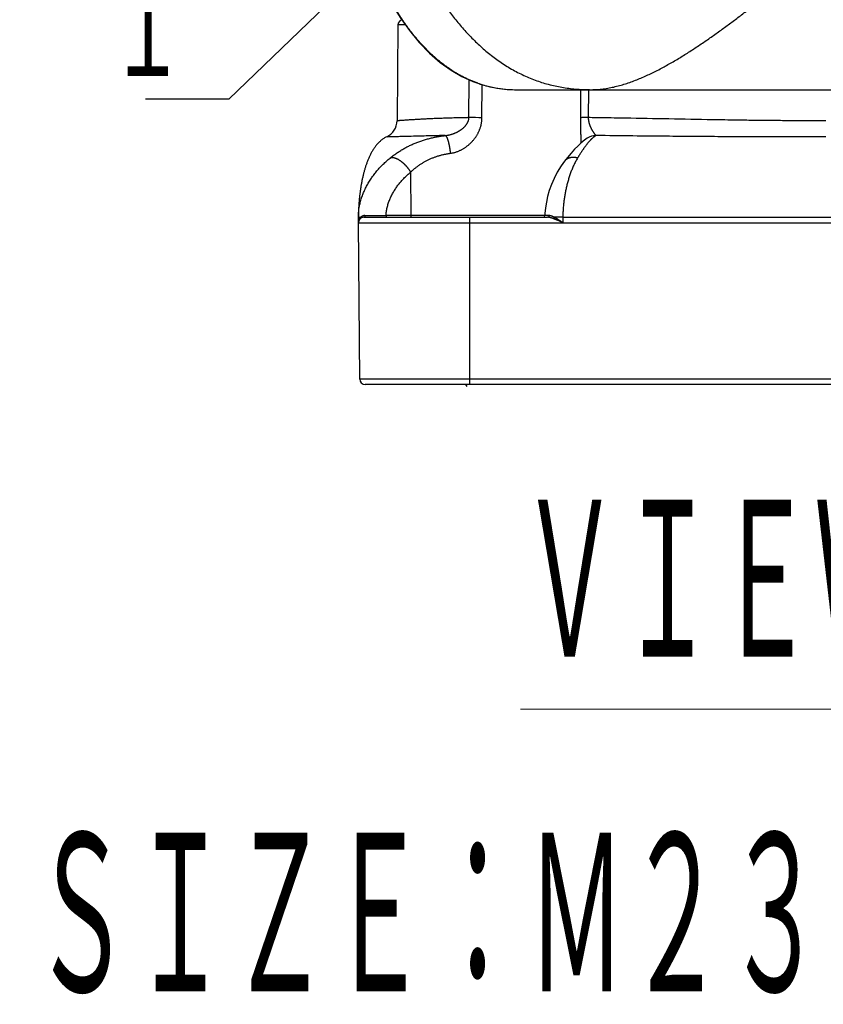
# Model space of a CAD drawing. Header units: millimetres. Extents: x 0 to 1076, y 0 to 742.
# Tile 8 of 134: x 339 to 377, y 153 to 199. Entities that reach past the tile are written whole.
import ezdxf

# ---------------------------------------------------------------- set-up
doc = ezdxf.new("R2010")
doc.units = ezdxf.units.MM
doc.header["$LTSCALE"] = 0.454724
doc.layers.add('NoLayerName_001', color=7, linetype='Continuous')
doc.layers.add('NoLayerName_007', color=7, linetype='Continuous')
doc.styles.get("Standard").update_dxf_attribs({"font": 'txt', "bigfont": 'extfont2'})
doc.dimstyles.get("Standard").update_dxf_attribs({"dimtxt": 2.5, "dimasz": 2.5, "dimexe": 1, "dimexo": 1, "dimtad": 1, "dimdec": 3, "dimzin": 0, "dimdsep": 46, "dimtxsty": 'Standard', "dimcen": 2.5, "dimadec": 3, "dimazin": 0, "dimtfac": 0.75, "dimtdec": 3, "dimtmove": 0, "dimatfit": 3, "dimfxl": 1, "dimarcsym": 0})

msp = doc.modelspace()

# ---------------------------------------------------------------- linework, layer by layer
at = {"layer": 'NoLayerName_001', "color": 7, "linetype": 'Continuous', "lineweight": 25}
for p, q in [((357.235577, 199.006549), (357.19617, 194.490952)), ((362.811956, 195.954331), (391.991371, 195.954331)), ((366.152814, 193.66697), (366.151584, 193.66619)), ((365.085834, 192.581404), (365.085485, 192.580951)), ((355.373886, 189.684886), (355.373886, 189.939053)), ((355.628053, 189.939053), (364.291494, 189.939053)), ((355.373886, 189.684886), (399.429441, 189.684886)), ((355.43823, 182.311835), (355.373886, 189.684886)), ((399.11094, 182.059887), (355.692387, 182.059887))]:
    msp.add_line(p, q, dxfattribs=at)
at = {"layer": 'NoLayerName_001', "color": 8, "linetype": 'Continuous', "lineweight": 25}
for p, q in [((357.594975, 199.006549), (357.235577, 199.006549)), ((360.584283, 194.637263), (360.597705, 196.417083)), ((361.197262, 194.634306), (361.207455, 196.18924)), ((365.837425, 195.954331), (365.831426, 194.634316)), ((366.209896, 195.954331), (366.204074, 194.637273)), ((357.836445, 192.068208), (357.842168, 190.023332)), ((355.459608, 189.940605), (355.480225, 189.940761)), ((364.16228, 190.023332), (356.675794, 190.023332)), ((360.62752, 182.059887), (360.62752, 189.939053)), ((365.008158, 189.939053), (364.597213, 189.940761)), ((365.008158, 189.939053), (365.006583, 189.684886)), ((365.008158, 189.939053), (389.79517, 189.939053)), ((399.365097, 182.311835), (355.43823, 182.311835))]:
    msp.add_line(p, q, dxfattribs=at)
at = {"layer": 'NoLayerName_001', "color": 7, "linetype": 'Continuous', "lineweight": 25}
for points in [[(356.941514, 200.022446), (357.348081, 199.356411), (357.781328, 198.742477), (358.243543, 198.179379), (358.729337, 197.675466), (359.231164, 197.2393), (359.742736, 196.872158), (360.247901, 196.577888), (360.759506, 196.342703), (361.282815, 196.163423), (361.829163, 196.038069), (362.41678, 195.967445), (362.811944, 195.954336)], [(366.152814, 193.66697), (366.082848, 193.619946), (365.96548, 193.530359), (365.84221, 193.423988), (365.707951, 193.296266), (365.56015, 193.143556), (365.398682, 192.964002), (365.223642, 192.755521), (365.085491, 192.580946)], [(365.085834, 192.581404), (364.927267, 192.361347), (364.745341, 192.066244), (364.592649, 191.770513), (364.467073, 191.478388), (364.367329, 191.196458), (364.289266, 190.921832), (364.230416, 190.652671), (364.189408, 190.38539), (364.165849, 190.112199), (364.162268, 190.021454)]]:
    msp.add_lwpolyline(points, dxfattribs=at)
for centre, radius, start, end in [((357.489734, 199.004331), 0.254167, 105.0442016, 179.499962), ((356.348972, 194.498345), 0.847229, 295.0459478, 359.4999647), ((355.628053, 189.684886), 0.254167, 90, 180), ((357.972385, 189.938699), 2.598485, 179.83538, 179.9922007), ((364.07759, 190.023775), 0.084721, 270.0000414, 358.4302422), ((355.692387, 182.314053), 0.254167, 180.5, 270)]:
    msp.add_arc(centre, radius, start, end, dxfattribs=at)
at = {"layer": 'NoLayerName_001', "color": 8, "linetype": 'Continuous', "lineweight": 25}
for centre, radius, start, end in [((362.739474, 201.171799), 5.21204, 250.562753, 251.7990476), ((362.744414, 201.187679), 5.228669, 251.8019822, 254.7769131), ((362.751649, 201.214415), 5.256366, 254.7773316, 259.1577281), ((362.763279, 201.275775), 5.318819, 259.1590257, 260.6430132), ((362.788616, 201.444455), 5.489375, 260.6683197, 265.7549995), ((362.801605, 201.606997), 5.652432, 265.745654, 266.6499986), ((362.81072, 201.784731), 5.830395, 266.6626453, 270.012146), ((360.433488, 99.852727), 94.784656, 89.53830585, 89.90884667), ((366.588105, 192.977611), 0.815289, 91.6822261, 122.2700418), ((355.692284, 189.710017), 0.31338, 129.534885, 132.5818983), ((355.686234, 189.717984), 0.303385, 112.6522134, 129.6114886), ((355.739463, 352.418816), 162.398184, 269.97973955, 270.33034402), ((355.746053, 189.684881), 0.372167, 176.5969352, 179.9990901), ((355.743617, 189.685047), 0.369725, 165.1652466, 176.6002561), ((355.736516, 189.686743), 0.362426, 160.8177899, 165.1370385), ((361.455315, 182.56305), 1.145096, 206.1176119, 211.3148622)]:
    msp.add_arc(centre, radius, start, end, dxfattribs=at)
for points, knots in [([(355.87545, 208.859369), (355.898821, 208.753005), (355.944902, 208.540121), (356.018005, 208.221668), (356.093581, 207.903775), (356.172119, 207.586587), (356.253574, 207.270127), (356.338041, 206.954452), (356.425582, 206.639611), (356.516262, 206.325656), (356.610151, 206.012642), (356.70734, 205.700637), (356.807918, 205.389711), (356.911973, 205.079936), (357.019596, 204.771383), (357.130873, 204.464123), (357.245897, 204.158228), (357.364744, 203.853776), (357.487549, 203.550881), (357.614471, 203.249682), (357.745663, 202.950323), (357.881275, 202.652946), (358.021461, 202.357695), (358.166372, 202.064713), (358.31615, 201.774155), (358.47095, 201.48621), (358.630939, 201.201099), (358.796272, 200.919053), (358.967106, 200.640305), (359.143598, 200.365085), (359.325905, 200.093631), (359.514151, 199.826195), (359.708548, 199.563144), (359.909309, 199.304905), (360.116636, 199.051916), (360.330726, 198.804605), (360.551803, 198.563437), (360.779953, 198.328767), (361.015623, 198.101522), (361.257756, 197.880975), (361.426506, 197.742449), (361.509961, 197.672125)], [0, 0, 0, 0, 0.326703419, 0.653435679, 0.980187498, 1.30695161, 1.633722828, 1.960498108, 2.287276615, 2.614059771, 2.940847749, 3.267634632, 3.594416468, 3.921192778, 4.247966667, 4.574744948, 4.901538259, 5.228358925, 5.555198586, 5.88203989, 6.208873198, 6.535697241, 6.86251952, 7.189356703, 7.516232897, 7.843143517, 8.170062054, 8.496974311, 8.823880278, 9.150794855, 9.47774856, 9.804777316, 10.13184897, 10.458916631, 10.785964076, 11.11300813, 11.440100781, 11.767330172, 12.094720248, 12.422154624, 12.749555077, 12.749555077, 12.749555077, 12.749555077]), ([(366.34439, 195.954331), (366.439093, 195.957632), (366.6289, 195.959631), (366.912307, 195.990327), (367.193924, 196.035057), (367.472843, 196.094994), (367.748536, 196.167361), (368.020698, 196.251066), (368.289331, 196.344918), (368.554565, 196.447805), (368.816539, 196.558611), (369.075467, 196.676249), (369.33144, 196.800116), (369.584599, 196.929642), (369.835104, 197.064259), (370.08311, 197.203409), (370.328813, 197.34652), (370.572343, 197.493223), (370.813818, 197.643239), (371.053377, 197.796281), (371.291158, 197.952064), (371.527303, 198.110304), (371.76196, 198.270725), (371.995213, 198.433165), (372.227158, 198.597464), (372.45789, 198.763463), (372.687505, 198.931005), (372.916098, 199.099932), (373.14377, 199.27009), (373.370584, 199.441381), (373.596609, 199.613708), (373.821913, 199.786974), (374.046567, 199.961083), (374.270638, 200.135938), (374.494199, 200.31144), (374.717298, 200.487527), (374.939979, 200.66414), (375.236394, 200.900247), (375.606105, 201.196399), (376.270173, 201.731236), (376.785631, 202.14851), (377.154081, 202.446234)], [0, 0, 0, 0, 0.284281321, 0.569004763, 0.854182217, 1.139500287, 1.424451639, 1.709039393, 1.993497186, 2.277937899, 2.562363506, 2.846717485, 3.131044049, 3.415390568, 3.699766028, 3.984144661, 4.268476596, 4.552761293, 4.837027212, 5.121290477, 5.405555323, 5.68981515, 5.974060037, 6.258296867, 6.542533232, 6.826772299, 7.111013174, 7.395251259, 7.679481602, 7.963706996, 8.247930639, 8.532154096, 8.816377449, 9.100599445, 9.384818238, 9.669034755, 9.953250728, 10.237467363, 10.805904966, 11.374349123, 12.795459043, 12.795459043, 12.795459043, 12.795459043]), ([(361.005041, 196.256811), (360.950377, 196.277118), (360.84051, 196.316451), (360.678627, 196.383262), (360.518556, 196.454525), (360.360731, 196.530902), (360.205188, 196.611966), (360.05207, 196.697587), (359.901492, 196.787551), (359.75356, 196.881682), (359.60834, 196.979802), (359.465848, 197.081736), (359.326088, 197.18732), (359.18906, 197.296393), (359.054764, 197.408791), (358.923202, 197.524353), (358.794371, 197.642917), (358.668262, 197.764335), (358.544843, 197.888461), (358.424072, 198.015161), (358.305902, 198.144302), (358.190287, 198.275753), (358.077182, 198.409381), (357.96654, 198.545056), (357.858311, 198.682647), (357.752451, 198.822047), (357.64893, 198.96317), (357.547715, 199.105939), (357.448749, 199.250259), (357.352082, 199.396102), (357.257347, 199.543182), (357.196272, 199.642531), (357.165478, 199.692038)], [0, 0, 0, 0, 0.174943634, 0.350022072, 0.525228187, 0.700542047, 0.875931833, 1.051354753, 1.226757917, 1.402081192, 1.577309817, 1.752478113, 1.927612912, 2.10273097, 2.2778394, 2.452936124, 2.628010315, 2.80305009, 2.978071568, 3.153093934, 3.328128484, 3.503178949, 3.678241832, 3.853306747, 4.028357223, 4.203385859, 4.378398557, 4.553398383, 4.728384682, 4.90335321, 5.078296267, 5.253202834, 5.253202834, 5.253202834, 5.253202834]), ([(361.509961, 197.672125), (361.595923, 197.604915), (361.765996, 197.468073), (362.032253, 197.277311), (362.30524, 197.096188), (362.586105, 196.92706), (362.874069, 196.769995), (363.168649, 196.62561), (363.469236, 196.494408), (363.775246, 196.376935), (364.086087, 196.273694), (364.401217, 196.185307), (364.719964, 196.111807), (365.041617, 196.052782), (365.365535, 196.007757), (365.691064, 195.976786), (366.017515, 195.957331), (366.235476, 195.956327), (366.34439, 195.954331)], [0, 0, 0, 0, 0.327351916, 0.654709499, 0.982200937, 1.309975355, 1.637943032, 1.965943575, 2.293842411, 2.621536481, 2.948959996, 3.276095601, 3.603045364, 3.929943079, 4.256858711, 4.583807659, 4.910743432, 5.237541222, 5.237541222, 5.237541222, 5.237541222]), ([(360.584283, 194.637263), (360.522624, 194.635995), (360.399303, 194.633541), (360.214332, 194.629367), (360.039645, 194.625116), (359.875242, 194.620782), (359.721122, 194.616432), (359.577284, 194.612082), (359.443729, 194.60778), (359.320456, 194.603582), (359.19719, 194.599142), (359.073935, 194.594448), (358.95069, 194.589489), (358.837725, 194.58469), (358.73504, 194.580118), (358.64263, 194.575835), (358.550229, 194.571374), (358.457837, 194.566727), (358.365455, 194.56189), (358.273083, 194.556861), (358.180722, 194.551638), (358.088372, 194.54622), (357.996034, 194.540606), (357.903708, 194.534799), (357.811393, 194.528802), (357.69858, 194.521255), (357.55502, 194.511332), (357.431985, 194.502602), (357.349942, 194.497048), (357.319172, 194.495046), (357.288394, 194.493079), (357.257608, 194.491511), (357.226867, 194.489372), (357.20638, 194.49065), (357.19617, 194.490952)], [0, 0, 0, 0, 0.185017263, 0.370034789, 0.555052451, 0.70923397, 0.863415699, 1.017597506, 1.140942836, 1.264287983, 1.387632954, 1.510977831, 1.634322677, 1.757667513, 1.850176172, 1.942684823, 2.035193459, 2.127702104, 2.220210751, 2.31271939, 2.405228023, 2.497736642, 2.590245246, 2.682753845, 2.775262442, 2.867771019, 3.021951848, 3.206968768, 3.237805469, 3.268641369, 3.299476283, 3.330317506, 3.361149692, 3.391793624, 3.391793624, 3.391793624, 3.391793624]), ([(359.468036, 193.792592), (359.480478, 193.794003), (359.505397, 193.796583), (359.542611, 193.801903), (359.579712, 193.808063), (359.616663, 193.815196), (359.653448, 193.823239), (359.690046, 193.832179), (359.726436, 193.841991), (359.762599, 193.852652), (359.798514, 193.864141), (359.834161, 193.876434), (359.869523, 193.889509), (359.904575, 193.903363), (359.939294, 193.917998), (359.973658, 193.933416), (360.007644, 193.949617), (360.041229, 193.966602), (360.07439, 193.984373), (360.107105, 194.002931), (360.13935, 194.022277), (360.171103, 194.042412), (360.202339, 194.063335), (360.233009, 194.085074), (360.26306, 194.107654), (360.29244, 194.131103), (360.321094, 194.155445), (360.34896, 194.180699), (360.375947, 194.2069), (360.401957, 194.234074), (360.42689, 194.26225), (360.450645, 194.291449), (360.473102, 194.32168), (360.494076, 194.352972), (360.513369, 194.385339), (360.530774, 194.418789), (360.546111, 194.453316), (360.559049, 194.488868), (360.569874, 194.525187), (360.574494, 194.550013), (360.577126, 194.562342)], [0, 0, 0, 0, 0.037564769, 0.075148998, 0.112755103, 0.150383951, 0.188034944, 0.225706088, 0.263394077, 0.301094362, 0.338801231, 0.376507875, 0.414207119, 0.451895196, 0.489570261, 0.527231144, 0.564877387, 0.60250929, 0.64012795, 0.677735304, 0.715334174, 0.752928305, 0.790520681, 0.828108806, 0.865692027, 0.903274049, 0.940863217, 0.978466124, 1.016073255, 1.053679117, 1.091288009, 1.128914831, 1.166568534, 1.204226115, 1.241880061, 1.279550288, 1.31728718, 1.355126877, 1.392995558, 1.430815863, 1.430815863, 1.430815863, 1.430815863]), ([(359.706223, 192.955484), (359.726218, 192.958579), (359.766348, 192.964156), (359.825974, 192.976236), (359.885218, 192.990437), (359.943927, 193.00708), (360.002027, 193.025971), (360.059421, 193.047053), (360.11602, 193.070235), (360.171731, 193.095432), (360.226464, 193.122559), (360.280132, 193.151534), (360.332671, 193.182289), (360.384046, 193.214759), (360.434245, 193.248893), (360.483259, 193.284638), (360.531078, 193.321944), (360.57769, 193.360757), (360.623056, 193.401057), (360.667132, 193.442815), (360.709875, 193.486007), (360.751242, 193.530605), (360.791181, 193.576572), (360.829636, 193.623858), (360.866544, 193.672409), (360.90184, 193.722165), (360.935461, 193.773071), (360.967341, 193.825067), (360.997416, 193.878097), (361.025622, 193.932103), (361.051894, 193.987028), (361.076167, 194.042814), (361.098379, 194.099406), (361.118477, 194.156745), (361.136414, 194.214775), (361.152133, 194.273441), (361.165609, 194.33268), (361.17669, 194.392429), (361.18573, 194.45255), (361.189444, 194.492906), (361.19159, 194.513048)], [0, 0, 0, 0, 0.060698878, 0.121507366, 0.182422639, 0.243433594, 0.304521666, 0.365661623, 0.426822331, 0.487967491, 0.549056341, 0.610044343, 0.670901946, 0.731655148, 0.792338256, 0.852982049, 0.913613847, 0.974255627, 1.034920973, 1.095622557, 1.156373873, 1.21718935, 1.278077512, 1.339022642, 1.400004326, 1.461003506, 1.522002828, 1.582986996, 1.64394313, 1.70486113, 1.765734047, 1.826558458, 1.887336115, 1.948077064, 2.008795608, 2.069509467, 2.130240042, 2.191003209, 2.251781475, 2.312549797, 2.312549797, 2.312549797, 2.312549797]), ([(360.577126, 194.562342), (360.57882, 194.574801), (360.583198, 194.599584), (360.5836, 194.624748), (360.584296, 194.637263)], [0, 0, 0, 0, 0.03772064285, 0.0753228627, 0.0753228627, 0.0753228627, 0.0753228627]), ([(361.19159, 194.513048), (361.192938, 194.533248), (361.19644, 194.573592), (361.19672, 194.614086), (361.197262, 194.634306)], [0, 0, 0, 0, 0.0607348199, 0.121414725, 0.121414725, 0.121414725, 0.121414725]), ([(365.831426, 194.634316), (365.831386, 194.618331), (365.831262, 194.586361), (365.831337, 194.538405), (365.831557, 194.49045), (365.831944, 194.442495), (365.832479, 194.39454), (365.833157, 194.346587), (365.833969, 194.298635), (365.834907, 194.250685), (365.83596, 194.202737), (365.837122, 194.154791), (365.838804, 194.090868), (365.84113, 194.010971), (365.845263, 193.883155), (365.849095, 193.771324), (365.851974, 193.675456), (365.853296, 193.627516), (365.854443, 193.579571), (365.85534, 193.531623), (365.855991, 193.483671), (365.856066, 193.4517), (365.856149, 193.435716)], [0, 0, 0, 0, 0.047955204, 0.095910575, 0.143866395, 0.191822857, 0.239780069, 0.287738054, 0.335696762, 0.383656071, 0.43161579, 0.479575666, 0.527535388, 0.62345283, 0.719365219, 0.911184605, 0.95914178, 1.007100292, 1.055058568, 1.103015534, 1.150970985, 1.198925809, 1.198925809, 1.198925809, 1.198925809]), ([(366.204073, 194.637273), (366.170947, 194.637223), (366.108836, 194.63716), (366.034302, 194.636947), (365.984613, 194.636693), (365.95563, 194.636474), (365.918366, 194.636093), (365.885241, 194.63569), (365.856256, 194.635291), (365.843834, 194.635006), (365.835566, 194.634521), (365.831431, 194.634316)], [0, 0, 0, 0, 0.0993770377, 0.1863349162, 0.223601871, 0.248444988, 0.2732866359, 0.3354008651, 0.3478269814, 0.3602500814, 0.372670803, 0.372670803, 0.372670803, 0.372670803]), ([(366.204073, 194.637273), (366.204171, 194.63103), (366.204275, 194.61854), (366.204982, 194.599812), (366.206012, 194.581093), (366.207421, 194.562391), (366.209189, 194.543715), (366.211314, 194.525072), (366.213792, 194.50647), (366.216619, 194.487918), (366.219789, 194.469424), (366.2233, 194.450995), (366.227146, 194.432639), (366.23132, 194.41436), (366.235812, 194.39616), (366.240616, 194.378042), (366.245722, 194.360008), (366.251122, 194.342062), (366.256808, 194.324205), (366.262772, 194.306439), (366.269005, 194.288768), (366.275499, 194.271193), (366.282248, 194.253715), (366.289242, 194.236335), (366.296475, 194.219053), (366.303939, 194.201869), (366.311627, 194.184784), (366.319531, 194.167799), (366.327644, 194.150913), (366.335958, 194.134127), (366.344469, 194.11744), (366.353171, 194.100853), (366.362057, 194.084364), (366.371123, 194.067975), (366.380363, 194.051684), (366.389772, 194.035491), (366.399345, 194.019396), (366.409077, 194.003396), (366.418971, 193.987495), (366.429, 193.971676), (366.435831, 193.961223), (366.439229, 193.955985)], [0, 0, 0, 0, 0.0187303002, 0.0374694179, 0.0562164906, 0.0749704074, 0.0937298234, 0.1124931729, 0.1312586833, 0.150024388, 0.1687881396, 0.187547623, 0.2063009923, 0.2250492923, 0.2437941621, 0.262536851, 0.2812782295, 0.3000188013, 0.3187587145, 0.337497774, 0.3562354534, 0.3749712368, 0.3937057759, 0.4124398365, 0.4311738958, 0.4499081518, 0.4686425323, 0.4873767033, 0.5061100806, 0.5248422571, 0.5435735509, 0.5623042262, 0.581034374, 0.599763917, 0.6184926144, 0.6372200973, 0.6559466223, 0.6746731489, 0.6934005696, 0.7121296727, 0.7308611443, 0.7308611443, 0.7308611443, 0.7308611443]), ([(377.400752, 194.490943), (377.276332, 194.490635), (377.027492, 194.489854), (376.529807, 194.489597), (375.907701, 194.490787), (375.161182, 194.494831), (374.414682, 194.501334), (373.668209, 194.510223), (372.797355, 194.522841), (370.806916, 194.556776), (368.692209, 194.600347), (366.82612, 194.628967), (366.328483, 194.635586), (366.204074, 194.637273)], [0, 0, 0, 0, 0.373261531, 0.746524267, 1.493052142, 2.239581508, 2.986109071, 3.732632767, 4.479155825, 5.598941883, 9.70481315, 10.82459679, 11.197857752, 11.197857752, 11.197857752, 11.197857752]), ([(359.468038, 193.792567), (359.376018, 193.790737), (359.180473, 193.786972), (358.88142, 193.780409), (358.547874, 193.772528), (358.030326, 193.759349), (357.570319, 193.746276), (357.202269, 193.737538), (357.087248, 193.735052), (356.995227, 193.733265), (356.914705, 193.731895), (356.857187, 193.731091), (356.81117, 193.730551), (356.776658, 193.730277), (356.742144, 193.729953), (356.719144, 193.730576), (356.707643, 193.730782)], [0, 0, 0, 0, 0.276114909, 0.586744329, 0.897373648, 1.277031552, 2.139890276, 2.277947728, 2.38149076, 2.485033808, 2.554062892, 2.623090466, 2.657605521, 2.692122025, 2.726632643, 2.761140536, 2.761140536, 2.761140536, 2.761140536]), ([(356.866484, 192.732562), (356.89122, 192.752267), (356.940406, 192.79206), (357.015964, 192.849514), (357.092553, 192.90562), (357.170328, 192.960113), (357.249194, 193.013036), (357.329125, 193.064348), (357.410076, 193.114031), (357.492011, 193.162061), (357.57489, 193.208424), (357.658676, 193.253112), (357.74333, 193.296115), (357.828818, 193.337427), (357.915104, 193.377038), (358.002149, 193.41494), (358.08992, 193.451125), (358.17838, 193.485587), (358.26749, 193.518334), (358.357211, 193.549373), (358.447507, 193.578711), (358.53834, 193.606356), (358.629672, 193.632316), (358.721465, 193.656597), (358.813684, 193.679207), (358.906289, 193.700164), (358.999245, 193.719498), (359.092515, 193.737233), (359.186061, 193.753411), (359.279853, 193.767999), (359.373828, 193.781254), (359.436656, 193.788647), (359.468042, 193.792523)], [0, 0, 0, 0, 0.094876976, 0.189788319, 0.284727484, 0.379687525, 0.474661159, 0.569640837, 0.66461881, 0.759587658, 0.854545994, 0.949496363, 1.044440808, 1.139380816, 1.234317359, 1.329250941, 1.424181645, 1.519110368, 1.614040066, 1.708972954, 1.803910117, 1.898851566, 1.993796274, 2.08874223, 2.18368675, 2.2786294, 2.373570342, 2.468507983, 2.563438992, 2.658358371, 2.753259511, 2.848134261, 2.848134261, 2.848134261, 2.848134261]), ([(359.468036, 193.792592), (359.47462, 193.789371), (359.489271, 193.784524), (359.503887, 193.766658), (359.517135, 193.748748), (359.527982, 193.729392), (359.537822, 193.709681), (359.547002, 193.689555), (359.555567, 193.669096), (359.563598, 193.648394), (359.571171, 193.627531), (359.578336, 193.60655), (359.585133, 193.585468), (359.59161, 193.564298), (359.597815, 193.543051), (359.603798, 193.521739), (359.609572, 193.500367), (359.615146, 193.478937), (359.620526, 193.457454), (359.625722, 193.435922), (359.630741, 193.414343), (359.635591, 193.392721), (359.640281, 193.371061), (359.644819, 193.349366), (359.649212, 193.32764), (359.653469, 193.305886), (359.657598, 193.284109), (359.661607, 193.262311), (359.665503, 193.240494), (359.669285, 193.218661), (359.672954, 193.196811), (359.676513, 193.174945), (359.679961, 193.153062), (359.683301, 193.131165), (359.686533, 193.109252), (359.689658, 193.087325), (359.692679, 193.065384), (359.695592, 193.04343), (359.698414, 193.021463), (359.700197, 193.006807), (359.7011, 192.99948)], [0, 0, 0, 0, 0.0219903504, 0.0449408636, 0.0672410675, 0.0892328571, 0.111252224, 0.133374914, 0.1555678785, 0.1777863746, 0.1999826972, 0.2221483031, 0.2442946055, 0.2664307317, 0.2885636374, 0.3106981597, 0.3328360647, 0.3549779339, 0.3771240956, 0.3992746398, 0.4214294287, 0.4435881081, 0.4657501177, 0.4879147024, 0.5100809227, 0.5322476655, 0.5544136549, 0.5765774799, 0.5987383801, 0.6208966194, 0.6430525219, 0.6652063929, 0.6873585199, 0.7095091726, 0.7316586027, 0.7538070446, 0.7759547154, 0.7981018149, 0.8202485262, 0.8423950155, 0.8423950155, 0.8423950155, 0.8423950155]), ([(366.564171, 193.792549), (366.558201, 193.78897), (366.546179, 193.781946), (366.528637, 193.770598), (366.511372, 193.758824), (366.494418, 193.74658), (366.477744, 193.733933), (366.461336, 193.720924), (366.445175, 193.707598), (366.429244, 193.694001), (366.41352, 193.680177), (366.397993, 193.666151), (366.382659, 193.65193), (366.367509, 193.637525), (366.352536, 193.622945), (366.337734, 193.608198), (366.323093, 193.593295), (366.308608, 193.578244), (366.294269, 193.563054), (366.280074, 193.547732), (366.265996, 193.532303), (366.25673, 193.52191), (366.252082, 193.516726)], [0, 0, 0, 0, 0.020881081, 0.041764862, 0.0626597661, 0.0835701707, 0.1044967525, 0.1254368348, 0.1463847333, 0.1673320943, 0.1882687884, 0.2091916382, 0.2301035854, 0.2510072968, 0.2719050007, 0.292798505, 0.3136892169, 0.3345781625, 0.3554660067, 0.3763530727, 0.3972393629, 0.4181245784, 0.4181245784, 0.4181245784, 0.4181245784]), ([(366.439229, 193.955985), (366.442675, 193.950777), (366.449532, 193.940338), (366.460035, 193.924825), (366.47068, 193.909413), (366.481498, 193.89413), (366.492492, 193.878981), (366.503674, 193.863976), (366.515057, 193.849116), (366.526649, 193.834388), (366.538466, 193.81983), (366.550461, 193.805377), (366.559709, 193.796945), (366.56417, 193.792586)], [0, 0, 0, 0, 0.0187341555, 0.037468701, 0.0562001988, 0.074925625, 0.0936424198, 0.1123510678, 0.1310643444, 0.1497987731, 0.1685702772, 0.1873385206, 0.2060478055, 0.2060478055, 0.2060478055, 0.2060478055]), ([(377.401664, 193.730782), (376.679145, 193.730697), (375.523114, 193.729535), (373.933575, 193.732452), (372.63305, 193.737029), (371.332541, 193.744701), (369.309559, 193.761273), (367.720133, 193.780311), (366.564171, 193.792566)], [0, 0, 0, 0, 2.167556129, 3.468090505, 4.768622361, 6.06915245, 7.369683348, 10.837764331, 10.837764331, 10.837764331, 10.837764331]), ([(366.252082, 193.516726), (366.241549, 193.504689), (366.220338, 193.480738), (366.189376, 193.444068), (366.158888, 193.406997), (366.128938, 193.369477), (366.099471, 193.331564), (366.070465, 193.293288), (366.041888, 193.254684), (366.013711, 193.215785), (365.985903, 193.176627), (365.958435, 193.137238), (365.9313, 193.097627), (365.904489, 193.057804), (365.877992, 193.017777), (365.8518, 192.977555), (365.825902, 192.937144), (365.80029, 192.896555), (365.774952, 192.855796), (365.749887, 192.81487), (365.725049, 192.773807), (365.708728, 192.746291), (365.700538, 192.73255)], [0, 0, 0, 0, 0.0479857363, 0.0959744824, 0.1439706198, 0.1919765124, 0.2399926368, 0.2880177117, 0.3360488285, 0.3840815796, 0.4321101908, 0.4801300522, 0.5281422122, 0.5761484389, 0.6241501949, 0.6721486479, 0.72014468, 0.7681388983, 0.8161316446, 0.8641230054, 0.9121128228, 0.9601007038, 0.9601007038, 0.9601007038, 0.9601007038]), ([(356.866484, 192.732562), (356.874004, 192.736198), (356.888753, 192.744278), (356.912979, 192.751695), (356.937794, 192.756681), (356.963006, 192.758993), (356.988225, 192.759018), (357.0133, 192.75699), (357.038153, 192.753212), (357.062728, 192.747962), (357.086999, 192.741522), (357.110938, 192.734007), (357.134539, 192.725512), (357.157805, 192.716135), (357.180737, 192.705972), (357.203344, 192.695119), (357.225633, 192.683646), (357.247605, 192.671588), (357.269268, 192.658986), (357.29063, 192.645879), (357.311698, 192.632304), (357.332481, 192.6183), (357.35299, 192.603904), (357.373225, 192.58913), (357.393191, 192.573997), (357.412892, 192.558521), (357.432332, 192.542717), (357.451516, 192.526603), (357.470448, 192.510194), (357.489133, 192.493506), (357.50757, 192.476547), (357.525761, 192.459325), (357.543705, 192.441847), (357.561404, 192.42412), (357.578858, 192.406152), (357.596068, 192.38795), (357.613033, 192.369521), (357.629756, 192.350873), (357.646224, 192.332001), (357.662475, 192.312939), (357.673062, 192.300027), (357.678387, 192.293596)], [0, 0, 0, 0, 0.025058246, 0.0502765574, 0.0756226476, 0.1009240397, 0.1260822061, 0.1511951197, 0.176317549, 0.2014468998, 0.2265464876, 0.2516236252, 0.2766977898, 0.3017771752, 0.3268597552, 0.3519348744, 0.3769982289, 0.40205679, 0.4271153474, 0.4521758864, 0.477237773, 0.5022979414, 0.527353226, 0.552405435, 0.5774567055, 0.602508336, 0.6275608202, 0.6526138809, 0.6776665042, 0.702717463, 0.7277671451, 0.7528162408, 0.7778651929, 0.8029142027, 0.8279632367, 0.853012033, 0.8780601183, 0.9031073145, 0.9281540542, 0.9532008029, 0.9782480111, 0.9782480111, 0.9782480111, 0.9782480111]), ([(357.836445, 192.068208), (357.853468, 192.084236), (357.88728, 192.116557), (357.939459, 192.163485), (357.992501, 192.20946), (358.046543, 192.254281), (358.101523, 192.297961), (358.157431, 192.340455), (358.214242, 192.381735), (358.271938, 192.421766), (358.330493, 192.460524), (358.389881, 192.497986), (358.450074, 192.534131), (358.511046, 192.568938), (358.572772, 192.602384), (358.635225, 192.634448), (358.698379, 192.665106), (358.762204, 192.694342), (358.826665, 192.722158), (358.891725, 192.74855), (358.957349, 192.773517), (359.023502, 192.797058), (359.090148, 192.819171), (359.157252, 192.839854), (359.22478, 192.859105), (359.292694, 192.876941), (359.360955, 192.893391), (359.429527, 192.908474), (359.498372, 192.922231), (359.567459, 192.934633), (359.636725, 192.945901), (359.683075, 192.952188), (359.706223, 192.955484)], [0, 0, 0, 0, 0.070143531, 0.140314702, 0.210506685, 0.280713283, 0.350928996, 0.421149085, 0.491369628, 0.561587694, 0.631802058, 0.702012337, 0.772218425, 0.842420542, 0.912619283, 0.982815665, 1.053011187, 1.123207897, 1.19340763, 1.263611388, 1.333819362, 1.404030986, 1.474244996, 1.544459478, 1.614672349, 1.684884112, 1.755095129, 1.825303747, 1.895506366, 1.965697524, 2.035869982, 2.106014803, 2.106014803, 2.106014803, 2.106014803]), ([(359.7011, 192.99948), (359.70197, 192.992149), (359.703743, 192.977492), (359.705383, 192.962819), (359.70622, 192.955484)], [0, 0, 0, 0, 0.02214641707, 0.04429289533, 0.04429289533, 0.04429289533, 0.04429289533]), ([(365.700537, 192.73256), (365.68445, 192.704543), (365.651728, 192.648807), (365.605896, 192.563348), (365.561912, 192.476899), (365.520061, 192.389359), (365.480177, 192.300889), (365.442217, 192.211578), (365.406095, 192.121528), (365.371764, 192.030803), (365.339185, 191.939454), (365.308314, 191.847522), (365.279108, 191.755053), (365.251523, 191.662088), (365.225517, 191.568673), (365.201041, 191.474848), (365.178068, 191.380648), (365.156589, 191.286096), (365.13659, 191.191217), (365.118059, 191.096036), (365.100983, 191.000576), (365.085348, 190.904861), (365.071144, 190.808914), (365.058354, 190.712762), (365.046979, 190.616428), (365.037031, 190.519935), (365.02852, 190.42331), (365.021459, 190.326577), (365.015842, 190.22976), (365.011743, 190.132885), (365.008937, 190.035979), (365.008521, 189.971357), (365.008131, 189.939053)], [0, 0, 0, 0, 0.09691961, 0.193872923, 0.290863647, 0.387887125, 0.484930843, 0.581974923, 0.678994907, 0.775987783, 0.872964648, 0.969933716, 1.06690012, 1.163866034, 1.260830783, 1.357791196, 1.454747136, 1.551702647, 1.648661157, 1.745625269, 1.84259678, 1.939576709, 2.036565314, 2.133562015, 2.230563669, 2.327565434, 2.42456274, 2.521551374, 2.6185275, 2.715487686, 2.812428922, 2.909348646, 2.909348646, 2.909348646, 2.909348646]), ([(365.700537, 192.73256), (365.693318, 192.734273), (365.678904, 192.737826), (365.657103, 192.742408), (365.635198, 192.746522), (365.613186, 192.750069), (365.591085, 192.753053), (365.568908, 192.755447), (365.54667, 192.757235), (365.524385, 192.758396), (365.502071, 192.758912), (365.479747, 192.758762), (365.45744, 192.757917), (365.435175, 192.756353), (365.412981, 192.754044), (365.390886, 192.750963), (365.368915, 192.747085), (365.347099, 192.742383), (365.32547, 192.736833), (365.304072, 192.730415), (365.282955, 192.723109), (365.262175, 192.714896), (365.241784, 192.705757), (365.221838, 192.695673), (365.20239, 192.684625), (365.183506, 192.672598), (365.165247, 192.659611), (365.147678, 192.645697), (365.13086, 192.630903), (365.114904, 192.615231), (365.099725, 192.598843), (365.090547, 192.587141), (365.085847, 192.581394)], [0, 0, 0, 0, 0.0222584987, 0.0445338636, 0.0668209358, 0.0891157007, 0.1114153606, 0.1337184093, 0.156024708, 0.1783355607, 0.20065349, 0.2229762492, 0.2452975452, 0.2676133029, 0.2899221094, 0.3122254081, 0.3345276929, 0.3568366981, 0.3791616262, 0.4014983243, 0.4238378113, 0.4461753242, 0.4685108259, 0.4908494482, 0.513201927, 0.5355828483, 0.5579867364, 0.5803939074, 0.6027863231, 0.625148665, 0.647469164, 0.6697404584, 0.6697404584, 0.6697404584, 0.6697404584]), ([(357.678387, 192.293596), (357.683627, 192.287096), (357.694171, 192.274145), (357.709611, 192.254419), (357.724826, 192.234516), (357.739772, 192.214409), (357.754454, 192.194107), (357.768862, 192.17361), (357.782988, 192.152918), (357.796825, 192.132036), (357.810353, 192.110956), (357.823614, 192.089709), (357.832146, 192.075359), (357.83645, 192.068208)], [0, 0, 0, 0, 0.0250481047, 0.0500975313, 0.0751486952, 0.1002019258, 0.1252564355, 0.1503107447, 0.17536359, 0.2004139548, 0.2254610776, 0.250504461, 0.2755438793, 0.2755438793, 0.2755438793, 0.2755438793]), ([(356.675794, 190.023332), (356.678038, 190.055307), (356.681363, 190.119405), (356.693361, 190.215051), (356.709289, 190.31028), (356.729711, 190.404908), (356.75421, 190.498811), (356.782636, 190.59185), (356.814765, 190.68389), (356.850396, 190.774794), (356.889319, 190.864426), (356.931328, 190.952649), (356.976217, 191.039328), (357.023779, 191.124326), (357.073818, 191.207525), (357.126188, 191.288867), (357.180799, 191.368346), (357.237592, 191.446013), (357.296508, 191.521921), (357.357491, 191.596124), (357.420478, 191.668672), (357.485391, 191.739597), (357.552168, 191.808868), (357.620708, 191.876459), (357.69099, 191.942241), (357.762684, 192.006451), (357.81199, 192.04748), (357.836445, 192.068208)], [0, 0, 0, 0, 0.096160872, 0.192468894, 0.288987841, 0.385753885, 0.482777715, 0.580046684, 0.677526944, 0.775165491, 0.872892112, 0.97062121, 1.068253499, 1.165677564, 1.262771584, 1.35947131, 1.455858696, 1.552030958, 1.648079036, 1.744087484, 1.840134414, 1.936274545, 2.032492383, 2.128754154, 2.225024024, 2.321264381, 2.417436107, 2.417436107, 2.417436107, 2.417436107]), ([(355.373886, 189.939053), (355.374569, 189.939095), (355.375904, 189.939225), (355.377812, 189.939143), (355.379589, 189.939546), (355.381387, 189.939656), (355.383292, 189.93969), (355.385256, 189.939667), (355.387222, 189.93966), (355.389159, 189.939686), (355.391691, 189.939745), (355.394206, 189.939827), (355.39672, 189.939894), (355.398614, 189.939934), (355.400516, 189.939967), (355.411318, 189.94012), (355.425933, 189.940299), (355.444995, 189.940486), (355.454525, 189.940562), (355.459608, 189.940605)], [0, 0, 0, 0, 0.00205192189, 0.00402111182, 0.00569129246, 0.00748733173, 0.00941663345, 0.01140633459, 0.01338146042, 0.01531432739, 0.01721659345, 0.02097944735, 0.02286429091, 0.02475933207, 0.02666247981, 0.02857146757, 0.05716987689, 0.07051069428, 0.08575998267, 0.08575998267, 0.08575998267, 0.08575998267]), ([(355.43548, 189.887991), (355.434624, 189.886717), (355.432898, 189.884178), (355.430385, 189.880319), (355.427918, 189.87643), (355.425505, 189.872506), (355.423144, 189.868549), (355.420836, 189.864559), (355.41858, 189.860537), (355.416378, 189.856485), (355.414229, 189.852402), (355.412134, 189.848291), (355.410093, 189.844152), (355.408107, 189.839987), (355.406175, 189.835796), (355.404298, 189.83158), (355.402476, 189.827341), (355.400709, 189.823079), (355.398998, 189.818797), (355.397345, 189.814493), (355.395741, 189.810173), (355.394726, 189.807274), (355.394212, 189.805827)], [0, 0, 0, 0, 0.00460479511, 0.00920964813, 0.0138149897, 0.01842124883, 0.02302885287, 0.02763814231, 0.03224902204, 0.03686125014, 0.04147457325, 0.04608872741, 0.05070343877, 0.05531842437, 0.05993339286, 0.06454804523, 0.06916207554, 0.07377517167, 0.078387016, 0.08299728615, 0.08760565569, 0.09221179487, 0.09221179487, 0.09221179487, 0.09221179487]), ([(355.480225, 189.940761), (355.479393, 189.939961), (355.477723, 189.938367), (355.475256, 189.935936), (355.472812, 189.933482), (355.470396, 189.931001), (355.468006, 189.928493), (355.465642, 189.925959), (355.463305, 189.923399), (355.460996, 189.920814), (355.458713, 189.918204), (355.456458, 189.91557), (355.454231, 189.912912), (355.452032, 189.91023), (355.449861, 189.907526), (355.447719, 189.904799), (355.445605, 189.90205), (355.443521, 189.89928), (355.441465, 189.896489), (355.439439, 189.893677), (355.43744, 189.890847), (355.436136, 189.888941), (355.43548, 189.887991)], [0, 0, 0, 0, 0.00346298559, 0.00692599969, 0.01038924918, 0.01385293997, 0.01731727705, 0.02078242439, 0.02424833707, 0.0277148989, 0.03118198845, 0.03464947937, 0.03811724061, 0.04158513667, 0.04505302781, 0.0485207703, 0.05198821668, 0.05545521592, 0.05892161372, 0.06238725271, 0.06585197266, 0.06931561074, 0.06931561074, 0.06931561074, 0.06931561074]), ([(355.480223, 189.94076), (355.480428, 189.939629), (355.480871, 189.937368), (355.481339, 189.933937), (355.481681, 189.930484), (355.481873, 189.927013), (355.481912, 189.923534), (355.481792, 189.920054), (355.481508, 189.916583), (355.481052, 189.913128), (355.480419, 189.909699), (355.479603, 189.906303), (355.478599, 189.902951), (355.477405, 189.899656), (355.476028, 189.896428), (355.474472, 189.893284), (355.472742, 189.890237), (355.470842, 189.887301), (355.468779, 189.88449), (355.466551, 189.881824), (355.464188, 189.879291), (355.462461, 189.877766), (355.461618, 189.876984)], [0, 0, 0, 0, 0.00344971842, 0.00691140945, 0.01038157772, 0.01385729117, 0.01733626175, 0.02081693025, 0.0242985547, 0.02778130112, 0.03126633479, 0.03475590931, 0.03825321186, 0.0417579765, 0.04526619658, 0.04877382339, 0.05227708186, 0.05577265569, 0.05925787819, 0.06273093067, 0.06619104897, 0.06963873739, 0.06963873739, 0.06963873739, 0.06963873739]), ([(355.682036, 190.020643), (355.680114, 190.020623), (355.676269, 190.02061), (355.670504, 190.020425), (355.664742, 190.020139), (355.658985, 190.019734), (355.653233, 190.019215), (355.647489, 190.018579), (355.641755, 190.017828), (355.636033, 190.016963), (355.630326, 190.015984), (355.624637, 190.014892), (355.61897, 190.013688), (355.613326, 190.012374), (355.607709, 190.01095), (355.602121, 190.009417), (355.596567, 190.007776), (355.591048, 190.006028), (355.585567, 190.004175), (355.580128, 190.002213), (355.574729, 190.000159), (355.571172, 189.998688), (355.569389, 189.997966)], [0, 0, 0, 0, 0.005766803, 0.0115337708, 0.0173019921, 0.0230725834, 0.0288466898, 0.0346253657, 0.0404085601, 0.0461955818, 0.0519856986, 0.0577781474, 0.0635721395, 0.0693668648, 0.0751614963, 0.0809551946, 0.0867471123, 0.0925363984, 0.0983222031, 0.1041036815, 0.1098799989, 0.1156503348, 0.1156503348, 0.1156503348, 0.1156503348]), ([(355.682036, 190.020643), (355.681992, 190.01946), (355.681928, 190.017092), (355.681691, 190.013545), (355.681368, 190.010002), (355.680945, 190.006468), (355.680423, 190.002946), (355.679801, 189.999439), (355.679078, 189.995951), (355.678253, 189.992484), (355.677324, 189.989043), (355.676292, 189.98563), (355.675152, 189.982253), (355.673898, 189.978917), (355.672528, 189.975628), (355.671035, 189.972394), (355.669417, 189.969221), (355.667668, 189.966114), (355.665784, 189.963082), (355.663763, 189.960132), (355.661599, 189.957283), (355.659284, 189.954554), (355.656815, 189.951967), (355.654185, 189.949544), (355.651389, 189.947307), (355.648423, 189.945278), (355.645292, 189.943485), (355.642017, 189.941952), (355.638626, 189.940702), (355.635149, 189.939782), (355.631617, 189.939159), (355.629236, 189.939119), (355.628053, 189.939053)], [0, 0, 0, 0, 0.0035513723, 0.0071057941, 0.0106626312, 0.0142213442, 0.0177814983, 0.0213427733, 0.0249049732, 0.0284680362, 0.0320320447, 0.0355968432, 0.0391612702, 0.0427244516, 0.0462861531, 0.0498468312, 0.0534076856, 0.0569707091, 0.0605387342, 0.0641140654, 0.0676924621, 0.0712692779, 0.0748426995, 0.0784141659, 0.0819887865, 0.0855757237, 0.0891835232, 0.0928010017, 0.0964131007, 0.1000089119, 0.1035831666, 0.1071378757, 0.1071378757, 0.1071378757, 0.1071378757]), ([(356.675794, 190.023332), (356.675818, 190.021694), (356.675833, 190.018436), (356.676039, 190.013564), (356.676389, 190.008708), (356.676926, 190.003826), (356.677673, 189.998874), (356.678657, 189.993811), (356.679898, 189.988614), (356.681406, 189.983303), (356.683187, 189.977935), (356.685241, 189.972594), (356.687568, 189.967361), (356.690168, 189.962321), (356.693044, 189.957554), (356.696195, 189.953143), (356.699626, 189.949169), (356.703342, 189.945717), (356.707348, 189.942863), (356.711656, 189.940734), (356.716262, 189.939287), (356.719474, 189.939207), (356.72108, 189.939053)], [0, 0, 0, 0, 0.0049144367, 0.0097731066, 0.0146240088, 0.0195174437, 0.0245059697, 0.0296441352, 0.0349859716, 0.040528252, 0.0462041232, 0.0519458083, 0.0576891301, 0.0633749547, 0.0689511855, 0.0743755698, 0.0796196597, 0.0846742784, 0.0895566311, 0.0943184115, 0.0990525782, 0.1038945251, 0.1038945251, 0.1038945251, 0.1038945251]), ([(357.842168, 190.023332), (357.842191, 190.021694), (357.842207, 190.018436), (357.842413, 190.013564), (357.842762, 190.008708), (357.843299, 190.003826), (357.844046, 189.998874), (357.84503, 189.993811), (357.846272, 189.988614), (357.84778, 189.983303), (357.849561, 189.977935), (357.851614, 189.972594), (357.853941, 189.967361), (357.856542, 189.962321), (357.859417, 189.957554), (357.862569, 189.953143), (357.866, 189.949169), (357.869715, 189.945717), (357.873722, 189.942863), (357.87803, 189.940734), (357.882635, 189.939287), (357.885847, 189.939207), (357.887454, 189.939053)], [0, 0, 0, 0, 0.0049144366, 0.0097731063, 0.0146240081, 0.0195174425, 0.0245059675, 0.0296441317, 0.0349859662, 0.0405282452, 0.0462041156, 0.0519458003, 0.057689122, 0.0633749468, 0.0689511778, 0.0743755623, 0.0796196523, 0.0846742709, 0.0895566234, 0.0943184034, 0.0990525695, 0.1038945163, 0.1038945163, 0.1038945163, 0.1038945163]), ([(364.356727, 190.020641), (364.32083, 190.020688), (364.269975, 190.020719), (364.216128, 190.020861), (364.192194, 190.020991), (364.182225, 190.021027), (364.174258, 190.021136), (364.171258, 190.021237), (364.16827, 190.021134), (364.165274, 190.021318), (364.163294, 190.021405), (364.162293, 190.021453)], [0, 0, 0, 0, 0.1076921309, 0.1525657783, 0.1615402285, 0.1794953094, 0.1824715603, 0.185445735, 0.1884960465, 0.1914343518, 0.1944428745, 0.1944428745, 0.1944428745, 0.1944428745]), ([(364.356727, 190.020641), (364.356669, 190.01937), (364.356584, 190.016824), (364.35626, 190.013015), (364.355818, 190.009214), (364.355236, 190.005429), (364.354519, 190.001664), (364.353665, 189.997927), (364.352674, 189.994221), (364.351547, 189.990554), (364.350282, 189.986931), (364.348878, 189.983359), (364.347333, 189.979847), (364.345645, 189.976404), (364.343811, 189.973038), (364.34183, 189.969758), (364.339698, 189.966573), (364.337416, 189.963492), (364.33498, 189.960525), (364.332393, 189.957684), (364.329657, 189.954985), (364.326775, 189.952443), (364.323749, 189.950074), (364.320583, 189.947893), (364.317279, 189.945916), (364.313843, 189.944161), (364.31029, 189.942642), (364.306639, 189.941369), (364.302913, 189.940354), (364.299133, 189.939621), (364.295321, 189.939136), (364.292767, 189.939107), (364.291494, 189.939056)], [0, 0, 0, 0, 0.0038173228, 0.0076394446, 0.0114654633, 0.0152945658, 0.0191260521, 0.0229593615, 0.0267940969, 0.0306300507, 0.0344671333, 0.0383042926, 0.0421401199, 0.0459738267, 0.049805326, 0.0536352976, 0.0574652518, 0.0612975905, 0.0651350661, 0.0689762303, 0.0728181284, 0.0766591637, 0.080499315, 0.0843403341, 0.0881859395, 0.0920414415, 0.0959055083, 0.0997709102, 0.1036310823, 0.1074807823, 0.1113165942, 0.1151374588, 0.1151374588, 0.1151374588, 0.1151374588]), ([(364.556125, 189.876982), (364.551847, 189.878515), (364.5433, 189.8816), (364.530443, 189.88612), (364.517561, 189.890564), (364.504646, 189.89491), (364.491696, 189.899151), (364.478704, 189.903277), (364.465668, 189.907276), (364.452582, 189.91114), (364.439442, 189.914857), (364.426244, 189.918419), (364.412987, 189.921815), (364.39967, 189.925023), (364.386296, 189.928003), (364.372868, 189.930715), (364.359393, 189.93312), (364.345876, 189.935176), (364.332322, 189.936851), (364.318736, 189.938082), (364.305124, 189.938912), (364.296036, 189.938964), (364.291494, 189.939053)], [0, 0, 0, 0, 0.0136317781, 0.0272601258, 0.0408863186, 0.0545118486, 0.0681384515, 0.0817681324, 0.0954031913, 0.1090462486, 0.1227002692, 0.1363685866, 0.1500547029, 0.1637554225, 0.1774602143, 0.191159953, 0.2048477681, 0.2185193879, 0.2321734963, 0.2458120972, 0.2594408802, 0.2730695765, 0.2730695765, 0.2730695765, 0.2730695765]), ([(364.597222, 189.940762), (364.593435, 189.942684), (364.585872, 189.946544), (364.574474, 189.952224), (364.563038, 189.957818), (364.551553, 189.963304), (364.54001, 189.968673), (364.528401, 189.97391), (364.516719, 189.979006), (364.504955, 189.983946), (364.493103, 189.988719), (364.481152, 189.993311), (364.469099, 189.997712), (364.456945, 190.001901), (364.444688, 190.005821), (364.432337, 190.009413), (364.419899, 190.012619), (364.407383, 190.015377), (364.394797, 190.017636), (364.38215, 190.019306), (364.369452, 190.020441), (364.36096, 190.020518), (364.356717, 190.020641)], [0, 0, 0, 0, 0.0127402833, 0.0254738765, 0.0382031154, 0.0509306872, 0.0636596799, 0.0763936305, 0.0891365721, 0.1018930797, 0.1146683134, 0.12746806, 0.1402987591, 0.1531601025, 0.1660333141, 0.1788996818, 0.1917448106, 0.2045594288, 0.2173402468, 0.2300908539, 0.2428226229, 0.2555555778, 0.2555555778, 0.2555555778, 0.2555555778]), ([(364.597222, 189.940762), (364.596769, 189.939576), (364.595881, 189.937197), (364.594438, 189.93367), (364.592932, 189.930169), (364.591352, 189.926696), (364.589703, 189.923248), (364.587988, 189.919822), (364.586204, 189.916423), (364.584351, 189.913054), (364.582427, 189.909722), (364.58043, 189.90643), (364.578359, 189.903186), (364.576212, 189.899993), (364.573988, 189.896858), (364.571686, 189.893785), (364.569304, 189.890781), (364.566839, 189.88785), (364.564293, 189.884997), (364.56166, 189.882231), (364.558951, 189.879542), (364.557059, 189.877843), (364.556125, 189.876982)], [0, 0, 0, 0, 0.00381007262, 0.00761859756, 0.01142861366, 0.01524301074, 0.01906452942, 0.02289544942, 0.02673484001, 0.03058010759, 0.03442885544, 0.03827892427, 0.04212841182, 0.04597569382, 0.04981944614, 0.05365866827, 0.05749270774, 0.06132128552, 0.06514452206, 0.06896296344, 0.07277760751, 0.07658992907, 0.07658992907, 0.07658992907, 0.07658992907]), ([(365.006583, 189.684886), (364.984279, 189.694998), (364.947121, 189.71188), (364.902476, 189.73202), (364.872685, 189.745384), (364.850323, 189.755366), (364.827939, 189.765303), (364.80553, 189.775188), (364.783093, 189.785014), (364.760626, 189.794774), (364.738122, 189.804455), (364.715577, 189.814039), (364.692985, 189.82351), (364.67034, 189.83285), (364.647637, 189.842044), (364.624872, 189.851076), (364.602035, 189.859921), (364.579133, 189.868597), (364.563788, 189.874169), (364.556125, 189.876982)], [0, 0, 0, 0, 0.0734655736, 0.1224416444, 0.1469301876, 0.1714194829, 0.195909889, 0.2204018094, 0.2448956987, 0.2693918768, 0.2938894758, 0.3183872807, 0.3428842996, 0.3673798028, 0.3918733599, 0.4163648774, 0.4408546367, 0.4653433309, 0.4898321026, 0.4898321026, 0.4898321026, 0.4898321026]), ([(365.006583, 189.684886), (364.986476, 189.69825), (364.952987, 189.720556), (364.912712, 189.747188), (364.885815, 189.764874), (364.865613, 189.778095), (364.845376, 189.791267), (364.8251, 189.804382), (364.804779, 189.817434), (364.784409, 189.830416), (364.763982, 189.843311), (364.743486, 189.856097), (364.722912, 189.868755), (364.702248, 189.881262), (364.681485, 189.893597), (364.660613, 189.905742), (364.639617, 189.917665), (364.61851, 189.929388), (364.604301, 189.936949), (364.597213, 189.940761)], [0, 0, 0, 0, 0.0724279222, 0.1207115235, 0.1448541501, 0.1689980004, 0.1931436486, 0.2172917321, 0.2414429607, 0.2655978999, 0.2897552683, 0.3139130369, 0.3380695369, 0.3622235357, 0.3863743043, 0.4105216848, 0.434666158, 0.4588089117, 0.4829519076, 0.4829519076, 0.4829519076, 0.4829519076])]:
    msp.add_open_spline(points, degree=3, knots=knots, dxfattribs=at)
at = {"layer": 'NoLayerName_001', "color": 7, "linetype": 'Continuous', "lineweight": 25}
for points, knots in [([(356.707643, 193.730782), (356.685016, 193.719278), (356.639173, 193.697323), (356.573806, 193.657982), (356.51067, 193.615241), (356.450261, 193.568718), (356.3925, 193.518999), (356.337373, 193.466381), (356.284809, 193.411186), (356.234736, 193.353672), (356.187058, 193.294085), (356.141677, 193.232669), (356.098495, 193.169666), (356.057409, 193.105313), (356.018302, 193.039806), (355.981102, 192.973262), (355.945711, 192.905777), (355.912031, 192.837437), (355.879965, 192.768331), (355.849415, 192.698546), (355.820279, 192.628168), (355.792467, 192.557265), (355.765937, 192.48588), (355.740634, 192.414051), (355.716506, 192.341815), (355.693502, 192.269211), (355.671568, 192.196277), (355.650651, 192.123049), (355.6307, 192.04956), (355.611684, 191.975831), (355.593574, 191.901878), (355.576341, 191.827718), (355.559955, 191.753366), (355.544385, 191.678839), (355.529602, 191.604153), (355.515575, 191.529323), (355.502282, 191.454362), (355.489702, 191.379279), (355.477849, 191.304079), (355.466603, 191.228785), (355.459762, 191.178496), (355.456259, 191.153363)], [0, 0, 0, 0, 0.076149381, 0.152375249, 0.228607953, 0.304794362, 0.380970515, 0.45714499, 0.533323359, 0.609550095, 0.685846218, 0.762203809, 0.838588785, 0.914943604, 0.991217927, 1.067434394, 1.143621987, 1.219799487, 1.295976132, 1.372152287, 1.448320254, 1.524475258, 1.600625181, 1.67677622, 1.752931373, 1.82909061, 1.905251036, 1.981407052, 2.057553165, 2.133691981, 2.2098272, 2.285961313, 2.362095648, 2.438230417, 2.514364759, 2.590496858, 2.666626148, 2.74275394, 2.818881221, 2.895008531, 2.971135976, 2.971135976, 2.971135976, 2.971135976]), ([(355.373911, 189.946165), (355.374765, 189.982352), (355.375392, 190.054805), (355.38283, 190.163315), (355.393974, 190.271595), (355.409395, 190.379468), (355.428763, 190.486776), (355.451989, 190.593353), (355.478919, 190.699038), (355.509422, 190.803681), (355.543373, 190.907169), (355.580647, 191.00943), (355.621127, 191.110414), (355.664697, 191.210076), (355.711241, 191.308369), (355.760641, 191.405247), (355.812783, 191.500663), (355.867552, 191.59458), (355.924861, 191.686957), (355.984632, 191.777757), (356.046787, 191.866947), (356.111248, 191.954495), (356.17794, 192.040369), (356.246784, 192.124534), (356.317705, 192.206961), (356.390627, 192.287617), (356.465479, 192.366476), (356.542193, 192.443505), (356.620681, 192.518701), (356.70094, 192.591955), (356.782649, 192.663541), (356.838676, 192.7094), (356.866488, 192.732556)], [0, 0, 0, 0, 0.108589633, 0.217303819, 0.326143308, 0.435093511, 0.544125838, 0.653198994, 0.762260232, 0.871247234, 0.980131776, 1.088945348, 1.197716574, 1.30646548, 1.415203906, 1.52393593, 1.632658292, 1.74136299, 1.85005536, 1.958746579, 2.0674441, 2.176151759, 2.284869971, 2.393595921, 2.502323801, 2.611048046, 2.719765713, 2.828471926, 2.937159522, 3.045819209, 3.154439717, 3.263007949, 3.263007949, 3.263007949, 3.263007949]), ([(355.456259, 191.153363), (355.452977, 191.128201), (355.446253, 191.077896), (355.437118, 191.002319), (355.428532, 190.926679), (355.420594, 190.85097), (355.413273, 190.775199), (355.406573, 190.699371), (355.400489, 190.623491), (355.395017, 190.547562), (355.390156, 190.471591), (355.3859, 190.395582), (355.382256, 190.319541), (355.379244, 190.243473), (355.376868, 190.167385), (355.375174, 190.091281), (355.374067, 190.015169), (355.374003, 189.964424), (355.373886, 189.939053)], [0, 0, 0, 0, 0.076127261, 0.152253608, 0.228378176, 0.304501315, 0.380623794, 0.456746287, 0.532869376, 0.608993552, 0.685119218, 0.761246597, 0.837374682, 0.913501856, 0.989626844, 1.065748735, 1.141867, 1.217981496, 1.217981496, 1.217981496, 1.217981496])]:
    msp.add_open_spline(points, degree=3, knots=knots, dxfattribs=at)
at = {"layer": 'NoLayerName_007', "color": 7, "linetype": 'Continuous', "lineweight": 25}
msp.add_line((366.34439, 195.954331), (388.458937, 195.954331), dxfattribs=at)

# ---------------------------------------------------------------- texts
at = {"layer": 'NoLayerName_001', "color": 3, "linetype": 'Continuous', "lineweight": 13, "insert": (347.232903, 196.130332), "char_height": 4.94979494, "attachment_point": 9, "line_spacing_factor": 0.771429}
msp.add_mtext('\\A1;\\W0.6667;１', dxfattribs=at)
at = {"layer": 'NoLayerName_001', "color": 3, "lineweight": 13, "insert": (363.019635, 168.426622), "char_height": 8.38715172, "attachment_point": 7}
msp.add_mtext('\\A1;\\W0.5000;\\LＶＩＥＷ\u3000Ｂ\\l', dxfattribs=at)
at = {"layer": 'NoLayerName_001', "color": 3, "lineweight": 13, "insert": (288.651845, 128.468034), "char_height": 8.48536301, "attachment_point": 7, "line_spacing_factor": 0.854167}
msp.add_mtext('\\A1;\\W0.5000;\\LＲＥＣＥＰＴＡＣＬＥ\u3000ＳＩＺＥ：Ｍ２３\\l\\P\\LＨＯＵＳＩＮＧ：ＳＦ－５ＥＰ１Ｎ８ＡＡＤ００Ｓ\\l\\P\\LＭＡＫＥＲ：ＰＨＯＥＮＩＸ\u3000ＣＯＮＴＡＣＴ\\l', dxfattribs=at)

# ---------------------------------------------------------------- leaders
at = {"layer": 'NoLayerName_001', "color": 3, "linetype": 'Continuous', "lineweight": 13, "annotation_type": 0, "has_hookline": 1, "hookline_direction": 1, "text_width": 1.88573}
msp.add_leader([(371.425847, 216.873768), (349.27213, 195.505332), (347.857903, 195.505332)], dimstyle='Standard', override={"dimtxt": 4.949795, "dimasz": 1.414227, "dimldrblk": 'DOT'}, dxfattribs=at)

doc.saveas('drawing.dxf')
